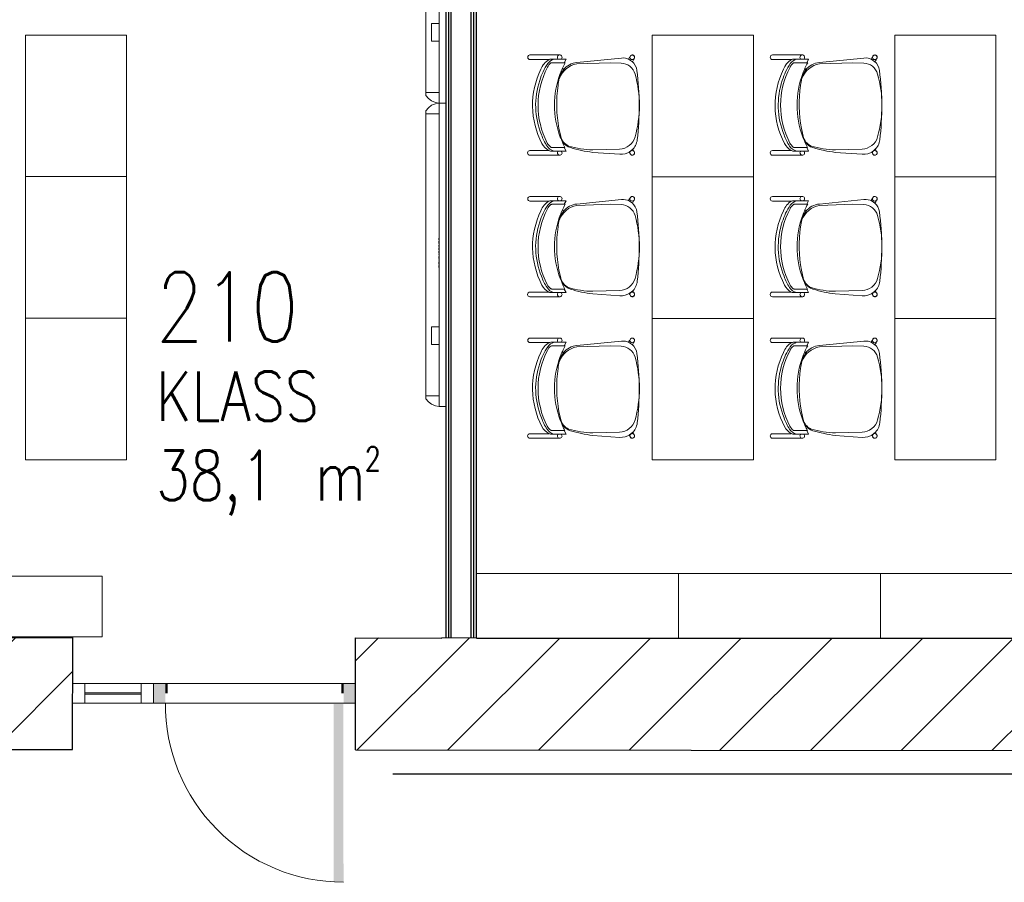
# Model space of a CAD drawing. Header units: millimetres. Extents: x 256092 to 341172, y 103077 to 145077.
# Tile 111 of 139: x 321188 to 326059, y 132815 to 137081. Entities that reach past the tile are written whole.
import ezdxf

# ---------------------------------------------------------------- set-up
doc = ezdxf.new("R2010")
doc.units = ezdxf.units.MM
for name, color, linetype, lineweight in [('0_Avatäited_Klaasitud-uks', 124, 'Continuous', 13), ('2019_DIM', 1, 'Continuous', 25), ('2019_TEKST', 250, 'Continuous', 25), ('AVATÄIDE', 95, 'Continuous', 13), ('KIPSKARKASS', 5, 'Continuous', 25), ('MÖÖBEL', 30, 'Continuous', 18), ('Q-SPCQ', 250, 'Continuous', 9), ('SEINA VIIRUTUS', 8, 'Continuous', 18)]:
    doc.layers.add(name, color=color, linetype=linetype, lineweight=lineweight)
for name, color, linetype in [('A8HNELIOT', 6, 'Continuous'), ('A8HNUMEROT', 6, 'Continuous'), ('A8HTXT', 3, 'Continuous'), ('SEINAD', 7, 'Continuous')]:
    doc.layers.add(name, color=color, linetype=linetype)
doc.styles.add('ROMANS', font='romans.shx', dxfattribs={"width": 0.5})
doc.styles.add('S', font='simplex', dxfattribs={"width": 0.8})
doc.linetypes.add('ZIGZAG', pattern='A,0.00254,-5.08,[131,ltypeshp.shx,S=5.08,R=0,X=-5.08,Y=0],-10.16,[131,ltypeshp.shx,S=5.08,R=180,X=5.08,Y=0],-5.08', length=20.32254)
pattern_1 = [(45, (-1047627.23, 105532.54), (-224.5064, 224.5064), [])]

# ---------------------------------------------------------------- blocks, each defined once
blk = doc.blocks.new('A$C666145C2')
at = {"layer": 'AVATÄIDE'}
blk.add_arc((97.6, 57.5), 843.4, 0, 90.4621, dxfattribs=at)
for points in [[(93.5, 957.5), (93.5, 900.9), (0, 957.5), (0, 900.9)], [(46.7, 900.9), (46.7, 890.7), (0, 900.9), (0, 890.7)], [(97, 58.7), (941, 57.5), (97, 104.1), (940.4, 104.1)], [(47.3, 56.6), (47.3, 66.8), (0.5, 56.6), (0.5, 66.8)], [(94, 0), (94, 56.6), (0.5, 0), (0.5, 56.6)]]:
    blk.add_solid(points, dxfattribs=at)
blk = doc.blocks.new('Chair-Guest-Leg-9to5_Seating-Mesh_Back-1260 - Armless-716973-1_ k sisustuse plaan')
at = {"layer": 'MÖÖBEL'}
for p, q in [((-276, 336.1), (-276, 174.7)), ((-250.7, 231.1), (-250.7, 336.1)), ((249.4, 336.3), (249.4, 232.9)), ((274.8, 174), (274.8, 336.3)), ((-252.6, 165.8), (-252.6, 221.9)), ((252.1, 164.7), (252.1, 223.5)), ((-252.6, 165.8), (-252.6, 137.5)), ((-233.4, 147.6), (-233.4, 216.3)), ((-170.2, 167.1), (-174.1, 169.6)), ((170.7, 167.3), (128.7, 177.1)), ((174.8, 170), (170.7, 167.3)), ((232.6, 216.5), (232.6, 148.3)), ((252.1, 138), (252.1, 164.7)), ((-252.6, 137.5), (-233.4, 147.6)), ((-233.4, 147.6), (-233.4, 142.6)), ((-202.9, 157.7), (-195, 152.5)), ((200.6, 156.2), (203.7, 158.2)), ((232.6, 144.1), (232.6, 148.3)), ((232.6, 148.3), (252.1, 138)), ((-234.8, 78.1), (-259.3, -166.4)), ((-227.3, 78.5), (-233.7, -105.6)), ((240.8, -155.9), (245, -10.3)), ((269.7, -157.5), (259.3, -9)), ((-233.7, -105.6), (-231.4, -165.4)), ((-253.2, -205.9), (-263.3, -211.9)), ((-239.2, -227.1), (-253.2, -205.9)), ((257.6, -209.4), (242, -229.6)), ((262, -211.9), (257.6, -209.4)), ((-250.1, -233.6), (-239.2, -227.1)), ((242, -229.6), (248.8, -233.6))]:
    blk.add_line(p, q, dxfattribs=at)
at = {"layer": 'MÖÖBEL', "flags": 128}
blk.add_lwpolyline([(274.4, -229.4), (274.5, -228.9), (274.6, -228.4), (274.7, -227.9), (274.7, -227.4), (274.8, -226.9), (274.8, -226.4), (274.8, -225.9), (274.8, -225.4), (274.7, -224.9), (274.6, -224.3), (274.6, -223.8)], dxfattribs=at)
at = {"layer": 'MÖÖBEL'}
for centre, radius, start, end in [((-263.4, 336.1), 12.6, 0, 180), ((262.1, 336.3), 12.7, 0, 180), ((-162.8, 180.8), 101.3, 109.889, 150.2182), ((-37.5, -42.5), 339.6, 106.9496, 124.1788), ((0.8, -155.6), 447.3, 62.3691, 117.8599), ((0.8, -130.5), 452.3, 62.4007, 115.9765), ((0.3, -121.6), 426.4, 67.6385, 108.7125), ((61.2, -8.5), 299.1, 56.9541, 70.1829), ((-190.5, 186.1), 64.5, 125.845, 164.155), ((-234.3, 221.9), 18.3, 154, 180), ((-214, 212.4), 19.8, 155.2915, 168.7085), ((-192, 195.5), 47.3, 110.1671, 147.8329), ((175.5, 178.3), 70.5, 38.5043, 62.3691), ((165.5, 184.5), 96.8, 29.9708, 62.4007), ((187.3, 185.3), 67.8, 17.0459, 56.9541), ((226.2, 218.6), 5.69, 16.4561, 38.5043), ((201.4, 211.3), 31.6, 9.4801, 16.4561), ((224.3, 220), 28, 7.2985, 26.7015), ((-263.5, 172.4), 12.7, 30.8599, 178.6805), ((-263.5, 172.4), 12.8, 169.8088, 328.6816), ((-102.2, 55.5), 127.2, 110.6022, 169.5862), ((-80.9, -97.1), 282.4, 109.2591, 115.5895), ((-112.2, 49.7), 130.9, 116.3278, 128.7013), ((1, -295.5), 496.9, 69.5261, 110.6259), ((-123.1, 66.9), 110.7, 102.8299, 115.1905), ((-47.5, -265.3), 451.4, 97.8791, 102.8299), ((-5.3, -570.3), 759.2, 79.8398, 97.8791), ((142.8, 50.8), 120.1, 61.2462, 76.6409), ((152.1, 90), 79.9, 25.4078, 76.6409), ((302.2, 439.8), 298.4, 244.7233, 250.7257), ((262.1, 172.5), 12.7, 7.7453, 142.2547), ((262.2, 172.4), 12.7, 217.2568, 7.229), ((-124.7, 67.1), 110.7, 129.4459, 174.2842), ((1, -295.5), 496.9, 114.2227, 118.1462), ((160.3, 91.5), 76.2, 16.9503, 58.0234), ((1, -295.5), 496.9, 62.2227, 65.9229), ((-250, -17.6), 495, 0.8532, 16.6632), ((-467, -99.6), 731.9, 7.1122, 16.9503), ((149, -153.3), 91.9, 285.6253, 358.3667), ((179.4, -163.8), 90.5, 325.1316, 4), ((-263.4, -226.3), 12.7, 95.6656, 284.3344), ((-262.9, -226.2), 12.7, 90, 270), ((-262.8, -226.2), 12.7, 89.716, 98.012), ((-259.8, -211.7), 3.51, 183.9649, 212.0351), ((-262.9, -226.2), 12.7, 269.8023, 90.1977), ((-181.4, -174.2), 78.2, 174.2842, 208.1978), ((-149, -162.2), 82.5, 182.2039, 254.3512), ((261.5, -226.2), 12.7, 89.8023, 270.1977), ((262, -226.3), 12.7, 255.6656, 84.3344), ((258.4, -211.7), 3.51, 327.9649, 356.3217), ((261.5, -226.2), 12.7, 81.988, 90.284), ((261.5, -226.2), 12.7, 270, 90), ((262.1, -226.2), 12.7, 330, 84.6388), ((-263.4, -226.2), 12.7, 180, 186.0294), ((-262.8, -226.2), 12.7, 281.988, 332.3493), ((-248.9, -230.9), 3, 204.527, 245.473), ((-181.4, -174.2), 78.2, 220.4118, 262.7791), ((7, 1313.2), 1577.5, 262.7791, 276.6583), ((1.4, 374.4), 639.9, 254.3512, 285.6253), ((179.4, -163.8), 90.5, 276.6583, 317.5576), ((247.5, -230.9), 3, 294.527, 335.473), ((261.5, -226.2), 12.7, 207.6507, 258.012)]:
    blk.add_arc(centre, radius, start, end, dxfattribs=at)
for centre, major_axis, start_param, end_param in [((-256.7, -222.8), (-6.6, 10.9), 5.680208, 6.301319), ((255.4, -222.8), (6.6, 10.9), 6.265051, 6.886162), ((-256.7, -222.8), (-6.6, 10.9), 3.159727, 3.807606), ((255.4, -222.8), (6.6, 10.9), 2.475579, 3.123459)]:
    blk.add_ellipse(centre, major_axis=major_axis, ratio=0.063399, start_param=start_param, end_param=end_param, dxfattribs=at)
blk = doc.blocks.new('Smart_Board_4805 - Model TS 600-997127-3_ k sisustuse plaan')
at = {"layer": 'Q-SPCQ'}
for p, q in [((-185.2, 228.3), (-199.5, 228.3)), ((-185.2, 228.3), (-185.2, 161.7)), ((-185.2, 228.3), (1210, 228.3)), ((68.8, 200.3), (156.1, 200.3)), ((68.8, 200.3), (68.8, 161.7)), ((156.1, 161.7), (156.1, 200.3)), ((156.1, 161.7), (156.1, 200.3)), ((1210, 161.7), (1210, 228.3)), ((1210, 228.3), (1224.3, 228.3)), ((-237.6, 161.7), (1262.4, 161.7)), ((-237.6, 130), (-237.6, 161.7)), ((449.1, 164.9), (450.7, 164.9)), ((449.1, 161.7), (449.1, 164.9)), ((450.7, 164.9), (457.2, 164.9)), ((450.7, 161.7), (450.7, 164.9)), ((450.7, 161.7), (450.7, 164.9)), ((457.2, 164.9), (458.9, 164.9)), ((457.2, 161.7), (457.2, 164.9)), ((457.3, 161.7), (457.3, 164.9)), ((458.1, 164.9), (458.1, 161.7)), ((458.9, 161.7), (458.9, 164.9)), ((465.9, 164.9), (466.6, 164.9)), ((465.9, 161.7), (465.9, 164.9)), ((466.6, 164.9), (468.8, 164.9)), ((466.6, 161.7), (466.6, 164.9)), ((468.8, 164.9), (471.9, 164.9)), ((468.8, 161.7), (468.8, 164.9)), ((471.9, 164.9), (476.2, 164.9)), ((471.9, 161.7), (471.9, 164.9)), ((476.2, 164.9), (477.8, 164.9)), ((476.2, 161.7), (476.2, 164.9)), ((476.3, 164.9), (476.3, 161.7)), ((477.1, 161.7), (477.1, 164.9)), ((477.8, 164.9), (477.8, 161.7)), ((486, 164.9), (486.8, 164.9)), ((486, 164.9), (486, 161.7)), ((486.8, 161.7), (486.8, 164.9)), ((494.3, 164.9), (494.7, 164.9)), ((494.3, 161.7), (494.3, 164.9)), ((494.4, 164.9), (495.1, 164.9)), ((494.4, 161.7), (494.4, 164.9)), ((494.7, 164.9), (496.3, 164.9)), ((494.7, 161.7), (494.7, 164.9)), ((494.8, 161.7), (494.8, 164.9)), ((495.1, 164.9), (496.7, 164.9)), ((495.1, 161.7), (495.1, 164.9)), ((496.3, 161.7), (496.3, 164.9)), ((496.7, 164.9), (499.2, 164.9)), ((496.7, 161.7), (496.7, 164.9)), ((499.2, 164.9), (501.5, 164.9)), ((499.2, 161.7), (499.2, 164.9)), ((501.5, 164.9), (503.1, 164.9)), ((501.5, 161.7), (501.5, 164.9)), ((501.9, 161.7), (501.9, 164.9)), ((502, 164.9), (504, 164.9)), ((502, 161.7), (502, 164.9)), ((503.1, 164.9), (503.6, 164.9)), ((503.1, 161.7), (503.1, 164.9)), ((503.2, 161.7), (503.2, 164.9)), ((503.6, 161.7), (503.6, 164.9)), ((504, 164.9), (504, 161.7)), ((512.2, 164.9), (513, 164.9)), ((512.2, 164.9), (512.2, 161.7)), ((513, 161.7), (513, 164.9)), ((519.5, 164.9), (521.2, 164.9)), ((519.5, 161.7), (519.5, 164.9)), ((521.2, 164.9), (524.6, 164.9)), ((521.2, 161.7), (521.2, 164.9)), ((524.6, 164.9), (525.2, 164.9)), ((524.6, 161.7), (524.6, 164.9)), ((525.2, 164.9), (525.9, 164.9)), ((525.2, 161.7), (525.2, 164.9)), ((525.9, 164.9), (529.2, 164.9)), ((525.9, 161.7), (525.9, 164.9)), ((529.2, 164.9), (530.9, 164.9)), ((529.2, 161.7), (529.2, 164.9)), ((530.9, 161.7), (530.9, 164.9)), ((535.9, 164.9), (537.7, 164.9)), ((535.9, 161.7), (535.9, 164.9)), ((537.7, 164.9), (540.1, 164.9)), ((537.7, 161.7), (537.7, 164.9)), ((540.1, 164.9), (541.4, 164.9)), ((540.8, 161.7), (540.8, 164.9)), ((541.4, 164.9), (542.8, 164.9)), ((541.4, 161.7), (541.4, 164.9)), ((541.5, 164.9), (541.5, 161.7)), ((542.3, 161.7), (542.3, 164.9)), ((542.8, 164.9), (545.4, 164.9)), ((545.4, 164.9), (547.2, 164.9)), ((545.4, 161.7), (545.4, 164.9)), ((547.2, 161.7), (547.2, 164.9)), ((552.5, 164.9), (558.7, 164.9)), ((552.5, 161.7), (552.5, 164.9)), ((558.7, 164.9), (560.3, 164.9)), ((558.7, 161.7), (558.7, 164.9)), ((560.3, 161.7), (560.3, 164.9)), ((567.3, 164.9), (568.1, 164.9)), ((567.3, 161.7), (567.3, 164.9)), ((568.1, 164.9), (570.2, 164.9)), ((568.1, 161.7), (568.1, 164.9)), ((570.2, 164.9), (573.3, 164.9)), ((570.2, 161.7), (570.2, 164.9)), ((573.3, 164.9), (577.6, 164.9)), ((573.3, 161.7), (573.3, 164.9)), ((577.6, 164.9), (579.2, 164.9)), ((577.6, 161.7), (577.6, 164.9)), ((577.7, 164.9), (577.7, 161.7)), ((578.5, 161.7), (578.5, 164.9)), ((579.2, 164.9), (579.2, 161.7)), ((585.7, 164.9), (587, 164.9)), ((585.7, 161.7), (585.7, 164.9)), ((586.7, 161.7), (586.7, 164.9)), ((587, 164.9), (588.6, 164.9)), ((587, 161.7), (587, 164.9)), ((587.3, 164.9), (587.9, 164.9)), ((587.3, 161.7), (587.3, 164.9)), ((587.9, 161.7), (587.9, 164.9)), ((588.6, 164.9), (590.4, 164.9)), ((588.6, 161.7), (588.6, 164.9)), ((590.4, 164.9), (595.1, 164.9)), ((590.4, 161.7), (590.4, 164.9)), ((595.1, 161.7), (595.1, 164.9)), ((1262.4, 161.7), (1262.4, 130)), ((1262.4, 130), (-237.6, 130))]:
    blk.add_line(p, q, dxfattribs=at)
at = {"layer": 'Q-SPCQ', "flags": 128}
for points in [[(-199.5, 228.3), (-214.8, 215.6), (-226.6, 199.7), (-234.4, 181.4), (-237.6, 161.7)], [(1262.4, 161.7), (1259.2, 181.4), (1251.5, 199.7), (1239.6, 215.6), (1224.3, 228.3)]]:
    blk.add_lwpolyline(points, dxfattribs=at)
blk = doc.blocks.new('Smart_Board_4805 - Model TS 800-997128-3_ k sisustuse plaan')
at = {"layer": 'Q-SPCQ'}
for p, q in [((-335.2, 228.3), (-349.5, 228.3)), ((-335.2, 228.3), (-335.2, 161.7)), ((-335.2, 228.3), (1360, 228.3)), ((-81.2, 200.3), (6.1, 200.3)), ((-81.2, 200.3), (-81.2, 161.7)), ((6.1, 161.7), (6.1, 200.3)), ((6.1, 161.7), (6.1, 200.3)), ((1360, 161.7), (1360, 228.3)), ((1360, 228.3), (1374.3, 228.3)), ((-387.6, 161.7), (1412.4, 161.7)), ((449.1, 164.9), (450.7, 164.9)), ((449.1, 161.7), (449.1, 164.9)), ((450.7, 164.9), (457.2, 164.9)), ((450.7, 161.7), (450.7, 164.9)), ((450.7, 161.7), (450.7, 164.9)), ((457.2, 164.9), (458.9, 164.9)), ((457.2, 161.7), (457.2, 164.9)), ((457.3, 161.7), (457.3, 164.9)), ((458.1, 164.9), (458.1, 161.7)), ((458.9, 161.7), (458.9, 164.9)), ((465.9, 164.9), (466.6, 164.9)), ((465.9, 161.7), (465.9, 164.9)), ((466.6, 164.9), (468.8, 164.9)), ((466.6, 161.7), (466.6, 164.9)), ((468.8, 164.9), (471.9, 164.9)), ((468.8, 161.7), (468.8, 164.9)), ((471.9, 164.9), (476.2, 164.9)), ((471.9, 161.7), (471.9, 164.9)), ((476.2, 164.9), (477.8, 164.9)), ((476.2, 161.7), (476.2, 164.9)), ((476.3, 164.9), (476.3, 161.7)), ((477.1, 161.7), (477.1, 164.9)), ((477.8, 164.9), (477.8, 161.7)), ((486, 164.9), (486.8, 164.9)), ((486, 164.9), (486, 161.7)), ((486.8, 161.7), (486.8, 164.9)), ((494.3, 164.9), (494.7, 164.9)), ((494.3, 161.7), (494.3, 164.9)), ((494.4, 164.9), (495.1, 164.9)), ((494.4, 161.7), (494.4, 164.9)), ((494.7, 164.9), (496.3, 164.9)), ((494.7, 161.7), (494.7, 164.9)), ((494.8, 161.7), (494.8, 164.9)), ((495.1, 164.9), (496.7, 164.9)), ((495.1, 161.7), (495.1, 164.9)), ((496.3, 161.7), (496.3, 164.9)), ((496.7, 164.9), (499.2, 164.9)), ((496.7, 161.7), (496.7, 164.9)), ((499.2, 164.9), (501.5, 164.9)), ((499.2, 161.7), (499.2, 164.9)), ((501.5, 164.9), (503.1, 164.9)), ((501.5, 161.7), (501.5, 164.9)), ((501.9, 161.7), (501.9, 164.9)), ((502, 164.9), (504, 164.9)), ((502, 161.7), (502, 164.9)), ((503.1, 164.9), (503.6, 164.9)), ((503.1, 161.7), (503.1, 164.9)), ((503.2, 161.7), (503.2, 164.9)), ((503.6, 161.7), (503.6, 164.9)), ((504, 164.9), (504, 161.7)), ((512.2, 164.9), (513, 164.9)), ((512.2, 164.9), (512.2, 161.7)), ((513, 161.7), (513, 164.9)), ((519.5, 164.9), (521.2, 164.9)), ((519.5, 161.7), (519.5, 164.9)), ((521.2, 164.9), (524.6, 164.9)), ((521.2, 161.7), (521.2, 164.9)), ((524.6, 164.9), (525.2, 164.9)), ((524.6, 161.7), (524.6, 164.9)), ((525.2, 164.9), (525.9, 164.9)), ((525.2, 161.7), (525.2, 164.9)), ((525.9, 164.9), (529.2, 164.9)), ((525.9, 161.7), (525.9, 164.9)), ((529.2, 164.9), (530.9, 164.9)), ((529.2, 161.7), (529.2, 164.9)), ((530.9, 161.7), (530.9, 164.9)), ((535.9, 164.9), (537.7, 164.9)), ((535.9, 161.7), (535.9, 164.9)), ((537.7, 164.9), (540.1, 164.9)), ((537.7, 161.7), (537.7, 164.9)), ((540.1, 164.9), (541.4, 164.9)), ((540.8, 161.7), (540.8, 164.9)), ((541.4, 164.9), (542.8, 164.9)), ((541.4, 161.7), (541.4, 164.9)), ((541.5, 164.9), (541.5, 161.7)), ((542.3, 161.7), (542.3, 164.9)), ((542.8, 164.9), (545.4, 164.9)), ((545.4, 164.9), (547.2, 164.9)), ((545.4, 161.7), (545.4, 164.9)), ((547.2, 161.7), (547.2, 164.9)), ((552.5, 164.9), (558.7, 164.9)), ((552.5, 161.7), (552.5, 164.9)), ((558.7, 164.9), (560.3, 164.9)), ((558.7, 161.7), (558.7, 164.9)), ((560.3, 161.7), (560.3, 164.9)), ((567.3, 164.9), (568.1, 164.9)), ((567.3, 161.7), (567.3, 164.9)), ((568.1, 164.9), (570.2, 164.9)), ((568.1, 161.7), (568.1, 164.9)), ((570.2, 164.9), (573.3, 164.9)), ((570.2, 161.7), (570.2, 164.9)), ((573.3, 164.9), (577.6, 164.9)), ((573.3, 161.7), (573.3, 164.9)), ((577.6, 164.9), (579.2, 164.9)), ((577.6, 161.7), (577.6, 164.9)), ((577.7, 164.9), (577.7, 161.7)), ((578.5, 161.7), (578.5, 164.9)), ((579.2, 164.9), (579.2, 161.7)), ((585.7, 164.9), (587, 164.9)), ((585.7, 161.7), (585.7, 164.9)), ((586.7, 161.7), (586.7, 164.9)), ((587, 164.9), (588.6, 164.9)), ((587, 161.7), (587, 164.9)), ((587.3, 164.9), (587.9, 164.9)), ((587.3, 161.7), (587.3, 164.9)), ((587.9, 161.7), (587.9, 164.9)), ((588.6, 164.9), (590.4, 164.9)), ((588.6, 161.7), (588.6, 164.9)), ((590.4, 164.9), (595.1, 164.9)), ((590.4, 161.7), (590.4, 164.9)), ((595.1, 161.7), (595.1, 164.9)), ((1412.4, 161.7), (1412.4, 130)), ((1412.4, 130), (-387.6, 130))]:
    blk.add_line(p, q, dxfattribs=at)
at = {"layer": 'Q-SPCQ', "flags": 128}
for points in [[(-349.5, 228.3), (-364.8, 215.6), (-376.6, 199.7), (-384.4, 181.4), (-387.6, 161.7)], [(1412.4, 161.7), (1409.2, 181.4), (1401.5, 199.7), (1389.6, 215.6), (1374.3, 228.3)]]:
    blk.add_lwpolyline(points, dxfattribs=at)
blk = doc.blocks.new('a8tila')
at = {"layer": 'A8HNELIOT', "color": 1, "style": 'S', "width": 0.8}
for s, height, p in [('2', 120, (1053.5, -651.6)), ('m', 250, (803.5, -801.6))]:
    blk.add_text(s, height=height, dxfattribs=at).set_placement(p)
at = {"layer": 'A8HNELIOT', "style": 'S', "width": 0.8}
blk.add_attdef('TILNEL', (0, -800), '', height=250, dxfattribs=at)
at = {"layer": 'A8HNUMEROT', "style": 'S', "width": 0.8}
blk.add_attdef('TILNUM', (0, 0), '', height=350, dxfattribs=at)
at = {"layer": 'A8HTXT', "style": 'S', "width": 0.8}
blk.add_attdef('TILTXT', (0, -400), '', height=250, dxfattribs=at)

msp = doc.modelspace()

# ---------------------------------------------------------------- hatches: boundary and pattern name
at = {"layer": 'SEINA VIIRUTUS'}
h = msp.add_hatch(dxfattribs=at)
h.set_pattern_fill('ANSI31', color=256, scale=100)
h.set_pattern_definition(pattern_1)
h.paths.add_polyline_path([(316140.5, 139722.9), (316546, 139702.8), (317027.3, 139702.8), (317027.3, 140424.8), (316047.5, 140424.9), (316047.4, 139722.9)])
h.paths.add_polyline_path([(315733.6, 134030), (315732.8, 133476.3), (321449.2, 133471.6), (321449.9, 134025.3), (316596.2, 134029.1), (316596.2, 134033.5), (316155.9, 134029.6)])
h = msp.add_hatch(dxfattribs=at)
h.set_pattern_fill('ANSI31', color=256, scale=100)
h.set_pattern_definition(pattern_1)
h.paths.add_polyline_path([(322952.9, 139702), (323944.1, 139701.9), (323944.2, 140423.9), (322953, 140424)])
h.paths.add_polyline_path([(322850, 134023), (322849.2, 133469.3), (328224.3, 133464), (328224.9, 134018.4), (323449.2, 134022.4), (323278.2, 134023), (323278.2, 134022.6)])

# ---------------------------------------------------------------- linework, layer by layer
at = {"layer": '0_Avatäited_Klaasitud-uks'}
for p, q in [((321789.6, 133751.5), (321509.6, 133751.5)), ((321789.6, 133745.5), (321509.6, 133745.5))]:
    msp.add_line(p, q, dxfattribs=at)
for points in [[(321449.6, 133699.7), (322849.6, 133699.7), (322849.6, 133797.3), (321449.6, 133797.3)], [(321509.6, 133699.7), (321449.6, 133699.7), (321449.6, 133797.3), (321509.6, 133797.3)], [(321849.6, 133699.7), (321789.6, 133699.7), (321789.6, 133797.3), (321849.6, 133797.3)]]:
    msp.add_lwpolyline(points, close=True, dxfattribs=at)
at = {"layer": '2019_DIM', "color": 172, "linetype": 'ZIGZAG', "lineweight": 30, "ltscale": 20}
msp.add_line((328116.6, 133349.8), (323033.9, 133349.8), dxfattribs=at)
at = {"layer": 'KIPSKARKASS'}
for p, q in [((323297.2, 134022.5), (323297.2, 139702)), ((323310.2, 134022.5), (323310.2, 139702)), ((323323.2, 134022.5), (323323.2, 139702)), ((323421.2, 134022.4), (323421.2, 139702)), ((323434.2, 134022.4), (323434.2, 139701.9)), ((323447.2, 134022.4), (323447.2, 139701.9))]:
    msp.add_line(p, q, dxfattribs=at)
at = {"layer": 'MÖÖBEL'}
for points in [[(321216.1, 137004.4), (321216.1, 136304.4), (321716.1, 136304.4), (321716.1, 137004.4)], [(324317.5, 137003.6), (324317.5, 136303.6), (324817.5, 136303.6), (324817.5, 137003.6)], [(325517.5, 137003.6), (325517.5, 136303.6), (326017.5, 136303.6), (326017.5, 137003.6)], [(321216.1, 136304.4), (321216.1, 135604.4), (321716.1, 135604.4), (321716.1, 136304.4)], [(324317.5, 136303.6), (324317.5, 135603.6), (324817.5, 135603.6), (324817.5, 136303.6)], [(325517.5, 136303.6), (325517.5, 135603.6), (326017.5, 135603.6), (326017.5, 136303.6)], [(321216.1, 135604.4), (321216.1, 134904.4), (321716.1, 134904.4), (321716.1, 135604.4)], [(324317.5, 135603.6), (324317.5, 134903.6), (324817.5, 134903.6), (324817.5, 135603.6)], [(325517.5, 135603.6), (325517.5, 134903.6), (326017.5, 134903.6), (326017.5, 135603.6)], [(320595.2, 134029.1), (321595.2, 134029.1), (321595.2, 134329.1), (320595.2, 134329.1)], [(324447.2, 134022.4), (324447.2, 134342.4), (323447.2, 134342.4), (323447.2, 134022.4)], [(325447.2, 134022.4), (325447.2, 134342.4), (324447.2, 134342.4), (324447.2, 134022.4)], [(326447.2, 134022.4), (326447.2, 134342.4), (325447.2, 134342.4), (325447.2, 134022.4)]]:
    msp.add_lwpolyline(points, close=True, dxfattribs=at)
at = {"layer": 'SEINAD'}
for p, q in [((316595.2, 134029.1), (321450, 134024.3)), ((321449.2, 133470.6), (321450, 134024.8)), ((322849.2, 133469.3), (322850, 134023)), ((322850, 134023), (323276.2, 134022.6)), ((323447.2, 134022.4), (323276.2, 134023)), ((323447.2, 134022.4), (328225, 134017.7)), ((315732.8, 133476.3), (321449.2, 133470.6)), ((322849.2, 133469.3), (328224.2, 133464))]:
    msp.add_line(p, q, dxfattribs=at)

# ---------------------------------------------------------------- block references
at = {"layer": 'A8HTXT'}
ref = msp.add_blockref('a8tila', (321861.9, 135488.3), dxfattribs=dict(at, xscale=0.9800000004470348, yscale=0.9800000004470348, zscale=0.9800000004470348))
ref.add_attrib('TILNUM', '210', (321861.9, 135488.3), dxfattribs={"layer": 'A8HNUMEROT', "color": 1, "height": 343, "style": 'S', "width": 0.8})
ref.add_attrib('TILTXT', 'KLASS', (321861.9, 135096.3), dxfattribs={"color": 1, "height": 245, "style": 'S', "width": 0.8})
ref.add_attrib('TILNEL', '38,1', (321861.9, 134704.3), dxfattribs={"layer": 'A8HNELIOT', "color": 1, "height": 245, "style": 'S', "width": 0.8})
at = {"layer": 'AVATÄIDE', "linetype": 'Continuous', "xscale": -1.044365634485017, "yscale": 1.044365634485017, "zscale": 1.044365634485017, "rotation": 90.03018427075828}
msp.add_blockref('A$C666145C2', (322849.6, 133797.8), dxfattribs=at)
at = {"layer": 'MÖÖBEL', "xscale": -0.9, "yscale": 0.9, "zscale": 0.9, "rotation": 90}
for p in [(324014.9, 136657.7), (325214.9, 136657.7), (324014.9, 135957.7), (325214.9, 135957.7), (324014.9, 135257.7), (325214.9, 135257.7)]:
    msp.add_blockref('Chair-Guest-Leg-9to5_Seating-Mesh_Back-1260 - Armless-716973-1_ k sisustuse plaan', p, dxfattribs=at)
at = {"layer": 'Q-SPCQ', "rotation": 89.9999999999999}
for name, p in [('Smart_Board_4805 - Model TS 800-997128-3_ k sisustuse plaan', (323425.7, 137055.7)), ('Smart_Board_4805 - Model TS 600-997127-3_ k sisustuse plaan', (323425.7, 135405.7))]:
    msp.add_blockref(name, p, dxfattribs=at)

# ---------------------------------------------------------------- texts
at = {"layer": '2019_TEKST', "ltscale": 30, "insert": (318812.7, 133306.1), "char_height": 300, "attachment_point": 1, "style": 'ROMANS'}
msp.add_mtext_dynamic_manual_height_columns('INFOTABLOO', width=5222.586, gutter_width=12.5, heights=[0], dxfattribs=at)

doc.saveas('drawing.dxf')
